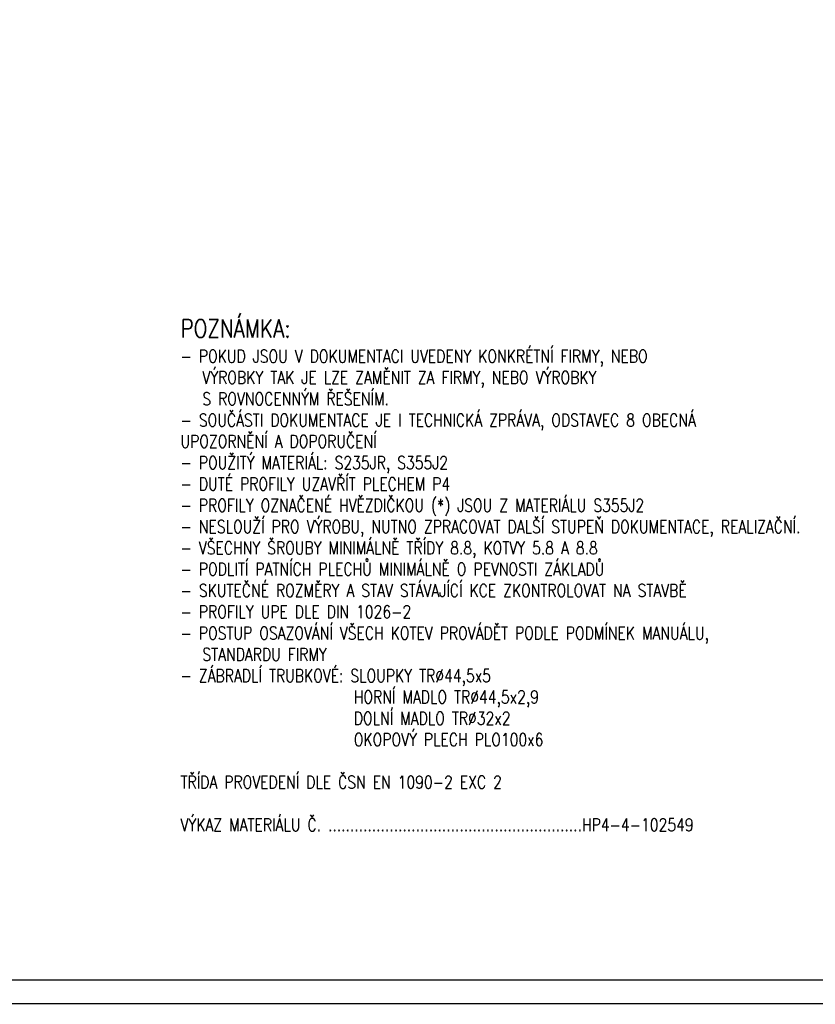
# Paper-space layout 'Layout1' of a CAD drawing. Extents: x -2 to 1033, y -36 to 596.
# Tile 29 of 181: x 407 to 625, y 0 to 270. Entities that reach past the tile are written whole.
import ezdxf
from ezdxf.enums import TextEntityAlignment as Align

# ---------------------------------------------------------------- set-up
doc = ezdxf.new("R2010")
doc.units = 0
doc.layers.get('DEFPOINTS').update_dxf_attribs({"color": 132, "linetype": 'CONTINUOUS'})
doc.layers.add('RAMECEK_HP', color=251, linetype='CONTINUOUS')
doc.layers.add('SS_TEXT35', color=2, linetype='CONTINUOUS', lineweight=35)
doc.styles.add('ROMANS', font='romans.shx', dxfattribs={"width": 0.8})

# ---------------------------------------------------------------- blocks, each defined once
blk = doc.blocks.new('*U6')
at = {"layer": 'RAMECEK_HP', "lineweight": 35, "const_width": 0.35}
for points in [[(0, 594), (0, 0), (841, 0), (841, 594)], [(6.5, 587.5), (6.5, 6.5), (834.5, 6.5), (834.5, 587.5)]]:
    blk.add_lwpolyline(points, close=True, dxfattribs=at)
at = {"layer": 'DEFPOINTS', "style": 'ROMANS', "width": 0.8}
blk.add_attdef('TISK', text='', height=10, dxfattribs=at).set_placement((841, -33), align=Align.RIGHT)

psp = doc.layouts.get("Layout1")

# ---------------------------------------------------------------- block references
at = {"layer": 'RAMECEK_HP'}
psp.add_blockref('*U6', (0, 0), dxfattribs=at)

# ---------------------------------------------------------------- texts
at = {"layer": 'SS_TEXT35', "insert": (451, 47.25), "char_height": 3.5, "attachment_point": 7, "style": 'ROMANS'}
psp.add_mtext_dynamic_manual_height_columns('\\pxt1.71429;{\\H1.42857x;\\C4;POZNÁMKA:\\H0.7x;\\P\\pt1.71429,2;}- POKUD JSOU V\\~DOKUMENTACI UVEDENY KONKRÉTNÍ FIRMY, NEBO ^I^IVÝROBKY TAK JE LZE ZAMĚNIT ZA FIRMY, NEBO VÝROBKY ^I^I^IS\\~ROVNOCENNÝM ŘEŠENÍM.\\P- SOUČÁSTI DOKUMENTACE JE I TECHNICKÁ ZPRÁVA, ODSTAVEC 8 OBECNÁ UPOZORNĚNÍ A DOPORUČENÍ\\P\\pb0.25,t1.71429;- POUŽITÝ MATERIÁL: S235JR, S355J2\\P- DUTÉ PROFILY UZAVŘÍT PLECHEM P4\\P{\\A1;- PROFILY OZNAČENÉ HVĚZDIČKOU (*) JSOU Z MATERIÁLU S355J2\\P}- NESLOUŽÍ PRO VÝROBU, NUTNO ZPRACOVAT DALŠÍ STUPEŇ DOKUMENTACE, REALIZAČNÍ.\\P- VŠECHNY ŠROUBY MINIMÁLNĚ TŘÍDY 8.8, KOTVY 5.8 A 8.8\\P- PODLITÍ PATNÍCH PLECHŮ MINIMÁLNĚ O PEVNOSTI ZÁKLADŮ\\P- SKUTEČNÉ ROZMĚRY A STAV STÁVAJÍCÍ KCE ZKONTROLOVAT NA STAVBĚ\\P- PROFILY UPE DLE DIN 1026-2\\P- POSTUP OSAZOVÁNÍ VŠECH KOTEV PROVÁDĚT PODLE PODMÍNEK MANUÁLU, ^ISTANDARDU FIRMY\\P\\pt1.71429,15;- ZÁBRADLÍ TRUBKOVÉ: SLOUPKY TR%%C44,5x5\\P\\pt1.71429,13.571;^I^IHORNÍ MADLO TR%%C44,5x2,9\\P\\pql;^I^IDOLNÍ MADLO TR%%C32x2\\P\\pq*,t1.71429,13.57143,15;^I^IOKOPOVÝ PLECH PLO100x6\\P\\pt1.71429;\\PTŘÍDA PROVEDENÍ DLE ČSN EN 1090-2 EXC 2\\P\\PVÝKAZ MATERIÁLU Č. ..........................................................HP4-4-102549', width=171.23819, gutter_width=17.5, heights=[216.8011], dxfattribs=at)

doc.saveas('drawing.dxf')
